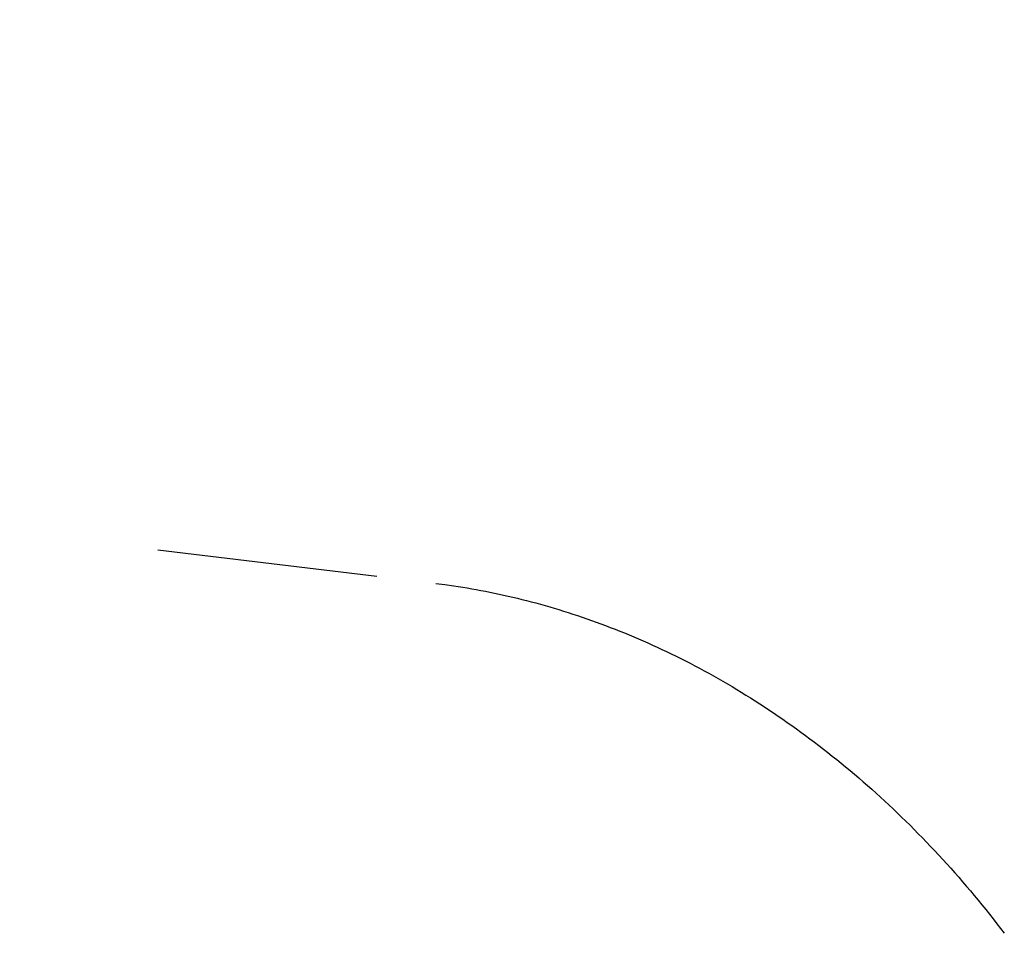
# Model space of a CAD drawing. Extents: x 11880 to 25577, y 6756 to 10446.
# Tile 46 of 87: x 23152 to 23219, y 7630 to 7692. Entities that reach past the tile are written whole.
import ezdxf

# ---------------------------------------------------------------- set-up
doc = ezdxf.new("R2010")
doc.units = 0
doc.header["$MEASUREMENT"] = 0
doc.linetypes.add('HIDDEN', pattern=[30, 15, -15])
doc.layers.add('HIDDEN', color=178, linetype='HIDDEN')

msp = doc.modelspace()

# ---------------------------------------------------------------- linework, layer by layer
at = {"layer": 'HIDDEN', "linetype": 'HIDDEN'}
msp.add_line((22863.286, 7691.944), (23180.017, 7653.653), dxfattribs=at)
msp.add_lwpolyline([(23180.017, 7653.653), (23180.621, 7653.576), (23181.228, 7653.49), (23181.532, 7653.445), (23181.837, 7653.397), (23182.143, 7653.346), (23182.449, 7653.294), (23182.756, 7653.24), (23183.063, 7653.183), (23183.371, 7653.124), (23183.68, 7653.063), (23183.989, 7653), (23184.299, 7652.934), (23184.609, 7652.867), (23184.92, 7652.797), (23185.231, 7652.724), (23185.543, 7652.65), (23185.855, 7652.573), (23186.168, 7652.494), (23186.481, 7652.413), (23186.795, 7652.329), (23187.109, 7652.243), (23187.423, 7652.155), (23187.738, 7652.064), (23188.053, 7651.971), (23188.368, 7651.876), (23188.684, 7651.778), (23189, 7651.678), (23189.317, 7651.576), (23189.634, 7651.471), (23189.951, 7651.364), (23190.268, 7651.255), (23190.585, 7651.143), (23190.903, 7651.028), (23191.221, 7650.911), (23191.539, 7650.792), (23191.857, 7650.671), (23192.176, 7650.547), (23192.494, 7650.42), (23192.813, 7650.291), (23193.131, 7650.16), (23193.45, 7650.026), (23193.769, 7649.89), (23194.088, 7649.751), (23194.406, 7649.61), (23194.725, 7649.466), (23195.044, 7649.32), (23195.363, 7649.171), (23195.682, 7649.02), (23196, 7648.866), (23196.319, 7648.71), (23196.637, 7648.552), (23196.955, 7648.391), (23197.273, 7648.227), (23197.591, 7648.061), (23197.909, 7647.893), (23198.226, 7647.722), (23198.543, 7647.548), (23198.86, 7647.372), (23199.177, 7647.194), (23199.493, 7647.013), (23199.809, 7646.829), (23200.125, 7646.643), (23200.44, 7646.455), (23200.755, 7646.264), (23201.069, 7646.07), (23201.383, 7645.875), (23201.697, 7645.676), (23202.01, 7645.475), (23202.322, 7645.272), (23202.634, 7645.066), (23202.946, 7644.858), (23203.257, 7644.648), (23203.567, 7644.435), (23203.877, 7644.219), (23204.186, 7644.001), (23204.494, 7643.781), (23204.802, 7643.558), (23205.109, 7643.332), (23205.415, 7643.105), (23205.721, 7642.875), (23206.026, 7642.642), (23206.33, 7642.407), (23206.633, 7642.17), (23206.936, 7641.931), (23207.237, 7641.689), (23207.538, 7641.444), (23207.838, 7641.198), (23208.137, 7640.949), (23208.435, 7640.697), (23208.732, 7640.444), (23209.028, 7640.188), (23209.323, 7639.93), (23209.617, 7639.669), (23209.91, 7639.406), (23210.202, 7639.141), (23210.493, 7638.874), (23210.782, 7638.605), (23211.071, 7638.333), (23211.359, 7638.059), (23211.645, 7637.783), (23211.93, 7637.505), (23212.214, 7637.224), (23212.497, 7636.942), (23212.778, 7636.657), (23213.058, 7636.37), (23213.337, 7636.081), (23213.615, 7635.79), (23213.891, 7635.497), (23214.166, 7635.202), (23214.44, 7634.905), (23214.712, 7634.606), (23214.983, 7634.305), (23215.252, 7634.001), (23215.52, 7633.696), (23215.787, 7633.389), (23216.052, 7633.08), (23216.316, 7632.77), (23216.578, 7632.457), (23216.838, 7632.142), (23217.097, 7631.826), (23217.355, 7631.508), (23217.61, 7631.187), (23217.865, 7630.866), (23218.117, 7630.542), (23218.368, 7630.217), (23218.618, 7629.889)], dxfattribs=at)

doc.saveas('drawing.dxf')
